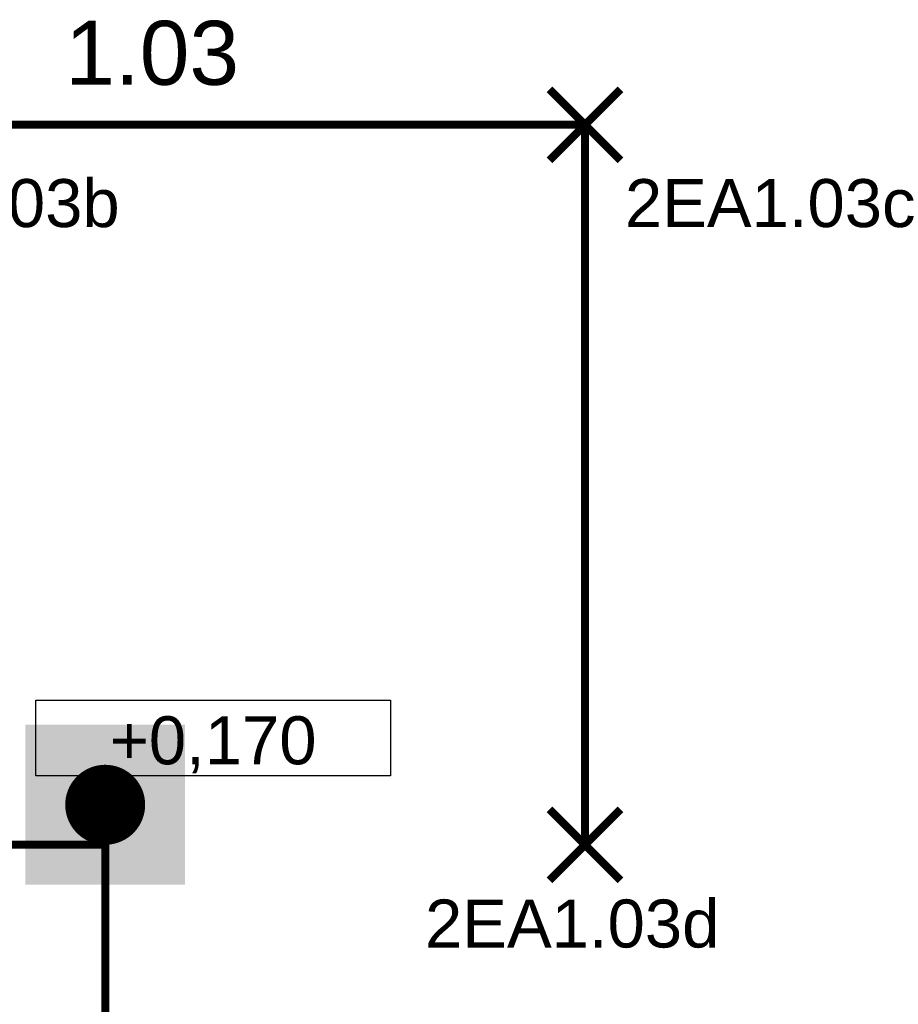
# Model space of a CAD drawing. Extents: x -12025 to 39812, y -28775 to 12.
# Tile 71 of 90: x 27483 to 30230, y -17999 to -14921. Entities that reach past the tile are written whole.
import ezdxf
from ezdxf.enums import TextEntityAlignment as Align

# ---------------------------------------------------------------- set-up
doc = ezdxf.new("R2010")
doc.units = 0
doc.header["$MEASUREMENT"] = 0
for name, color, linetype in [('0 (Pozadí)', 254, 'Continuous'), ('OÚ Dukovany půdorys kóty 1NP', 7, 'Continuous'), ('OÚ Dukovany stávající elektroinstalace', 2, 'Continuous'), ('OÚ Dukovany světla', 132, 'Continuous'), ('Zakladni', 7, 'Continuous')]:
    doc.layers.add(name, color=color, linetype=linetype)
doc.layers.get('OÚ Dukovany stávající elektroinstalace').off()
doc.styles.add('Arial', font='txt')

# ---------------------------------------------------------------- blocks, each defined once
blk = doc.blocks.new('(8)')
at = {"color": 0, "linetype": 'Continuous', "const_width": 25}
for points in [[(250, 0), (125, -125)], [(250, -250), (250, 0)], [(250, 0), (375, -125)]]:
    blk.add_lwpolyline(points, dxfattribs=at)
blk.add_lwpolyline([(0, -695), (500, -695), (500, -195), (0, -195)], close=True, dxfattribs=at)
for points in [[(125, -445, -0.414214), (250, -320)], [(250, -320, -0.414214), (375, -445)], [(250, -570, -0.414214), (125, -445)], [(375, -445, -0.414214), (250, -570)]]:
    blk.add_lwpolyline(points, format="xyb", dxfattribs=at)
at = {"layer": '0 (Pozadí)', "linetype": 'Continuous', "const_width": 125}
for points in [[(250, -382.5, 0.414214), (187.5, -445)], [(312.5, -445, 0.414214), (250, -382.5)], [(187.5, -445, 0.414214), (250, -507.5)], [(250, -507.5, 0.414214), (312.5, -445)]]:
    blk.add_lwpolyline(points, format="xyb", dxfattribs=at)
at = {"layer": '0 (Pozadí)', "linetype": 'Continuous'}
blk.add_solid([(0, -695), (500, -695), (0, -195), (500, -195)], dxfattribs=at)
at = {"color": 0, "linetype": 'Continuous', "style": 'Arial'}
blk.add_text('projektor', height=100, dxfattribs=at).set_placement((-12.5, -838.2))
blk = doc.blocks.new('P_zarovkove_svitidlo (10)')
at = {"color": 0, "linetype": 'Continuous', "const_width": 25}
for points in [[(111, -111), (-111, 111)], [(-111, -111), (111, 111)]]:
    blk.add_lwpolyline(points, dxfattribs=at)
at = {"color": 0, "linetype": 'Continuous', "style": 'Arial'}
blk.add_text('2EA1.03d', height=150, dxfattribs=at).set_placement((-500, -321.1))
blk = doc.blocks.new('P_zarovkove_svitidlo (21)')
at = {"color": 0, "linetype": 'Continuous', "const_width": 25}
for points in [[(111, -111), (-111, 111)], [(-111, -111), (111, 111)]]:
    blk.add_lwpolyline(points, dxfattribs=at)
at = {"color": 0, "linetype": 'Continuous', "style": 'Arial'}
blk.add_text('2EA1.03b', height=150, dxfattribs=at).set_placement((125, -319.6))
blk = doc.blocks.new('P_zarovkove_svitidlo (22)')
at = {"color": 0, "linetype": 'Continuous', "const_width": 25}
for points in [[(111, -111), (-111, 111)], [(-111, -111), (111, 111)]]:
    blk.add_lwpolyline(points, dxfattribs=at)
at = {"color": 0, "linetype": 'Continuous', "style": 'Arial'}
blk.add_text('2EA1.03c', height=150, dxfattribs=at).set_placement((125, -319.6))

msp = doc.modelspace()

# ---------------------------------------------------------------- linework, layer by layer
at = {"layer": 'OÚ Dukovany půdorys kóty 1NP', "color": 154, "linetype": 'Continuous'}
msp.add_lwpolyline([(27533.4, -17048.4), (28641.7, -17048.4), (28641.7, -17284.1), (27533.4, -17284.1)], close=True, dxfattribs=at)
at = {"layer": 'OÚ Dukovany světla', "linetype": 'Continuous', "const_width": 25}
for points in [[(29250, -15250), (26750, -15250)], [(29250, -15250), (29250, -15250), (29250, -17500), (29250, -17500)], [(27750, -19785.5), (27750, -17750), (27750, -17500), (26750, -17500)]]:
    msp.add_lwpolyline(points, dxfattribs=at)

# ---------------------------------------------------------------- block references
at = {"layer": 'OÚ Dukovany stávající elektroinstalace', "linetype": 'Continuous'}
msp.add_blockref('(8)', (27500, -16930), dxfattribs=at)
at = {"layer": 'OÚ Dukovany světla', "linetype": 'Continuous'}
for name, p in [('P_zarovkove_svitidlo (21)', (26750, -15250)), ('P_zarovkove_svitidlo (22)', (29250, -15250)), ('P_zarovkove_svitidlo (10)', (29250, -17500))]:
    msp.add_blockref(name, p, dxfattribs=at)

# ---------------------------------------------------------------- texts
at = {"layer": 'OÚ Dukovany půdorys kóty 1NP', "color": 154, "linetype": 'Continuous', "style": 'Arial'}
msp.add_text('+0,170', height=150, dxfattribs=at).set_placement((28087.5, -17248.5), align=Align.CENTER)
at = {"layer": 'Zakladni', "color": 7, "linetype": 'Continuous', "style": 'Arial'}
msp.add_text('1.03', height=200, dxfattribs=at).set_placement((27625, -15125))

doc.saveas('drawing.dxf')
